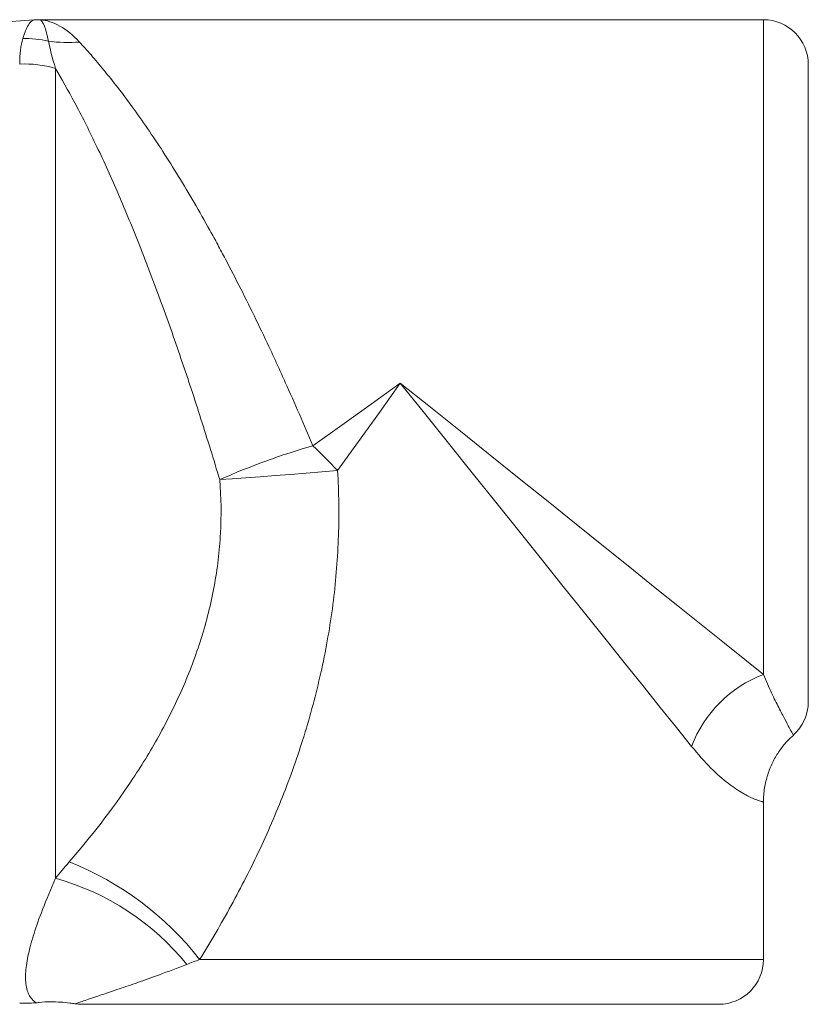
# Model space of a CAD drawing. Header units: millimetres. Extents: x 163 to 693, y 53 to 519.
# Tile 5 of 6: x 299 to 387, y 348 to 458. Entities that reach past the tile are written whole.
import ezdxf

# ---------------------------------------------------------------- set-up
doc = ezdxf.new("R2010")
doc.units = ezdxf.units.MM

msp = doc.modelspace()

# ---------------------------------------------------------------- linework, layer by layer
at = {"color": 7, "linetype": 'Continuous', "lineweight": 15}
for p, q in [((300.56, 458), (256.89, 454.94)), ((381.94, 458.02), (301.25, 458.02)), ((386.94, 453.02), (386.94, 382.02)), ((381.94, 353.29), (381.94, 370.85)), ((376.94, 348.29), (305.94, 348.29))]:
    msp.add_line(p, q, dxfattribs=at)
at = {"color": 8, "linetype": 'Continuous', "lineweight": 0}
for p, q in [((381.94, 385.04), (381.94, 458.02)), ((302.99, 452.59), (302.99, 362.33)), ((319.06, 353.29), (381.94, 353.29))]:
    msp.add_line(p, q, dxfattribs=at)
at = {"color": 8, "linetype": 'Continuous', "lineweight": 0, "flags": 128}
for points in [[(331.69, 410.53), (334.92, 412.85), (338.18, 415.18), (341.44, 417.52)], [(341.44, 417.52), (339.1, 414.26), (336.77, 411), (334.45, 407.77)], [(341.44, 417.52), (344.8, 414.83), (348.14, 412.16), (351.45, 409.5), (354.71, 406.88), (357.92, 404.31), (361.05, 401.8), (364.1, 399.35), (367.05, 396.99), (369.88, 394.71), (372.59, 392.54), (375.16, 390.48), (377.59, 388.54), (379.85, 386.72), (381.94, 385.04)], [(373.92, 377.02), (372.24, 379.12), (370.43, 381.38), (368.49, 383.8), (366.42, 386.37), (364.25, 389.08), (361.98, 391.92), (359.61, 394.87), (357.17, 397.91), (354.66, 401.05), (352.08, 404.25), (349.47, 407.52), (346.81, 410.83), (344.13, 414.17), (341.44, 417.52)], [(334.45, 407.77), (332.7, 407.63), (330.94, 407.48), (329.19, 407.35), (327.47, 407.21), (325.8, 407.09), (324.2, 406.97), (322.7, 406.86), (321.3, 406.76)]]:
    msp.add_lwpolyline(points, dxfattribs=at)
at = {"color": 7, "linetype": 'Continuous', "lineweight": 15}
for centre, radius, start, end in [((301.29, 448.02), 10, 90.2047, 94.2205), ((381.94, 453.02), 5, 0, 90), ((381.94, 382.02), 5, 312.0106, 0), ((376.94, 353.29), 5, 270, 0), ((299.69, 358.4), 10, 266, 276.0656), ((305.94, 353.29), 5, 261.3222, 270)]:
    msp.add_arc(centre, radius, start, end, dxfattribs=at)
at = {"color": 8, "linetype": 'Continuous', "lineweight": 0}
for centre, radius, start, end in [((301.23, 448.12), 9.89, 89.8605, 93.9048), ((299.73, 445.57), 10.35, 76.2121, 92.1719), ((304.38, 471.39), 15.91, 262.1167, 274.5988), ((299.69, 442.2), 10.89, 72.3618, 93.6819), ((353.52, 334.15), 79.44, 105.9502, 113.9258), ((241.5, 317.58), 129.52, 44.1359, 45.8641), ((386.79, 372.18), 13.75, 110.6354, 159.3646), ((291.71, 331.85), 34.75, 38.0942, 68.3935), ((295.25, 334.56), 28.83, 39.0669, 74.4231)]:
    msp.add_arc(centre, radius, start, end, dxfattribs=at)
for points, knots in [([(299.34, 455.92), (299.55, 456.56), (299.75, 457.05), (300.15, 457.74), (300.35, 457.94), (300.56, 457.99)], [0, 0, 0, 0, 0.5, 0.5, 1, 1, 1, 1]), ([(305.66, 455.53), (304.94, 456.3), (304.21, 456.89), (303.11, 457.52), (302.74, 457.68), (302, 457.92), (301.63, 457.99), (301.25, 458.01)], [0, 0, 0, 0, 0.5, 0.5, 0.75, 0.75, 1, 1, 1, 1]), ([(301.25, 458.01), (301.42, 457.96), (301.58, 457.73), (301.9, 456.93), (302.05, 456.37), (302.2, 455.62)], [0, 0, 0, 0, 0.5, 0.5, 1, 1, 1, 1]), ([(305.66, 455.53), (306.06, 455.1), (306.49, 454.62), (307.41, 453.56), (307.89, 453), (309.38, 451.18), (310.45, 449.82), (312.1, 447.54), (312.67, 446.75), (313.81, 445.08), (314.39, 444.21), (316.12, 441.53), (317.28, 439.64), (319.03, 436.64), (319.61, 435.62), (320.49, 434.03), (320.78, 433.5), (321.36, 432.42), (321.65, 431.88), (323.09, 429.16), (324.22, 426.92), (325.89, 423.48), (326.44, 422.32), (327.27, 420.56), (327.54, 419.96), (328.08, 418.78), (328.35, 418.19), (329.68, 415.24), (330.7, 412.88), (331.69, 410.53)], [0, 0, 0, 0, 0.0625, 0.0625, 0.125, 0.125, 0.25, 0.25, 0.3125, 0.3125, 0.375, 0.375, 0.5, 0.5, 0.5625, 0.5625, 0.59375, 0.59375, 0.625, 0.625, 0.75, 0.75, 0.8125, 0.8125, 0.84375, 0.84375, 0.875, 0.875, 1, 1, 1, 1]), ([(321.3, 406.76), (320.63, 409), (319.93, 411.24), (318.85, 414.63), (318.49, 415.75), (317.93, 417.45), (317.74, 418.02), (317.36, 419.14), (317.17, 419.7), (316.22, 422.49), (315.45, 424.67), (314.28, 427.88), (313.88, 428.93), (313.28, 430.5), (313.08, 431.02), (312.68, 432.06), (312.48, 432.57), (311.47, 435.11), (310.66, 437.05), (309.06, 440.74), (308.26, 442.49), (307.06, 444.98), (306.67, 445.79), (305.89, 447.33), (305.51, 448.06), (304.38, 450.17), (303.66, 451.45), (302.99, 452.59)], [0, 0, 0, 0, 0.125, 0.125, 0.1875, 0.1875, 0.21875, 0.21875, 0.25, 0.25, 0.375, 0.375, 0.4375, 0.4375, 0.46875, 0.46875, 0.5, 0.5, 0.625, 0.625, 0.75, 0.75, 0.8125, 0.8125, 0.875, 0.875, 1, 1, 1, 1]), ([(334.45, 407.77), (334.59, 405.34), (334.62, 402.92), (334.46, 398.09), (334.27, 395.68), (333.83, 392.08), (333.65, 390.88), (333.25, 388.49), (333.02, 387.29), (332.26, 383.73), (331.66, 381.39), (330.27, 376.77), (329.49, 374.49), (328.19, 371.12), (327.73, 370.01), (326.79, 367.79), (326.3, 366.7), (324.78, 363.46), (323.7, 361.36), (321.45, 357.24), (320.28, 355.24), (319.06, 353.29)], [0, 0, 0, 0, 0.125, 0.125, 0.25, 0.25, 0.3125, 0.3125, 0.375, 0.375, 0.5, 0.5, 0.625, 0.625, 0.6875, 0.6875, 0.75, 0.75, 0.875, 0.875, 1, 1, 1, 1]), ([(304.51, 364.15), (306.93, 366.94), (309.27, 369.93), (311.96, 373.96), (312.49, 374.78), (313.52, 376.45), (314.02, 377.31), (315.46, 379.9), (316.34, 381.67), (317.93, 385.29), (318.63, 387.14), (319.53, 390), (319.8, 390.97), (320.29, 392.92), (320.5, 393.89), (321.04, 396.83), (321.28, 398.8), (321.49, 402.76), (321.46, 404.76), (321.3, 406.76)], [0, 0, 0, 0, 0.25, 0.25, 0.3125, 0.3125, 0.375, 0.375, 0.5, 0.5, 0.625, 0.625, 0.6875, 0.6875, 0.75, 0.75, 0.875, 0.875, 1, 1, 1, 1]), ([(381.94, 385.04), (382.25, 384.34), (382.86, 382.92), (383.68, 381.28), (384.36, 379.98), (384.94, 378.91), (385.27, 378.3), (385.23, 378.37), (385.22, 378.4)], [0, 0, 0, 0, 0.148784, 0.300098, 0.461355, 0.624747, 0.882868, 1, 1, 1, 1]), ([(381.93, 370.85), (381.92, 370.85), (381.89, 370.86), (381.52, 370.95), (380.83, 371.19), (379.7, 371.73), (378.06, 372.82), (376.08, 374.51), (374.65, 376.18), (373.92, 377.02)], [0, 0, 0, 0, 0.103426, 0.22508, 0.346707, 0.506704, 0.670359, 0.832447, 1, 1, 1, 1]), ([(300.74, 348.49), (300.74, 348.49), (300.76, 348.48), (300.12, 349), (299.66, 350.2), (299.61, 351.88), (299.91, 353.8), (300.54, 356.12), (301.51, 358.86), (302.48, 361.14), (302.99, 362.33)], [0, 0, 0, 0, 0.066004, 0.219977, 0.375941, 0.499833, 0.625351, 0.744722, 0.865942, 1, 1, 1, 1]), ([(317.63, 352.73), (316.58, 352.33), (314.58, 351.57), (312.09, 350.69), (309.96, 349.97), (308.18, 349.37), (306.9, 348.93), (306.06, 348.64), (305.39, 348.42), (305.07, 348.33), (305.17, 348.36), (305.19, 348.37)], [0, 0, 0, 0, 0.117797, 0.224296, 0.332555, 0.448896, 0.567057, 0.665161, 0.763305, 0.963443, 1, 1, 1, 1])]:
    msp.add_open_spline(points, degree=3, knots=knots, dxfattribs=at)
for points in [[(298.99, 453.08), (298.99, 454.21), (299.1, 455.16), (299.34, 455.92)], [(302.2, 455.62), (302.35, 454.8), (302.62, 453.79), (302.99, 452.59)], [(302.99, 362.33), (303.47, 362.93), (303.97, 363.54), (304.51, 364.15)], [(319.06, 353.29), (318.57, 353.1), (318.09, 352.91), (317.63, 352.73)]]:
    msp.add_open_spline(points, degree=3, dxfattribs=at)
at = {"color": 7, "linetype": 'Continuous', "lineweight": 15}
for points, knots in [([(381.96, 370.85), (381.96, 370.98), (381.93, 371.63), (382.1, 372.77), (382.49, 374.21), (383.07, 375.52), (383.79, 376.68), (384.54, 377.61), (385.08, 378.1), (385.31, 378.3)], [0, 0, 0, 0, 0.047374, 0.231778, 0.407903, 0.576486, 0.738169, 0.893206, 1, 1, 1, 1]), ([(300.74, 348.44), (300.88, 348.46), (301.44, 348.54), (302.38, 348.57), (303.52, 348.54), (304.45, 348.46), (304.98, 348.37), (305.19, 348.34)], [0, 0, 0, 0, 0.093512, 0.37558, 0.633265, 0.861556, 1, 1, 1, 1])]:
    msp.add_open_spline(points, degree=3, knots=knots, dxfattribs=at)

doc.saveas('drawing.dxf')
